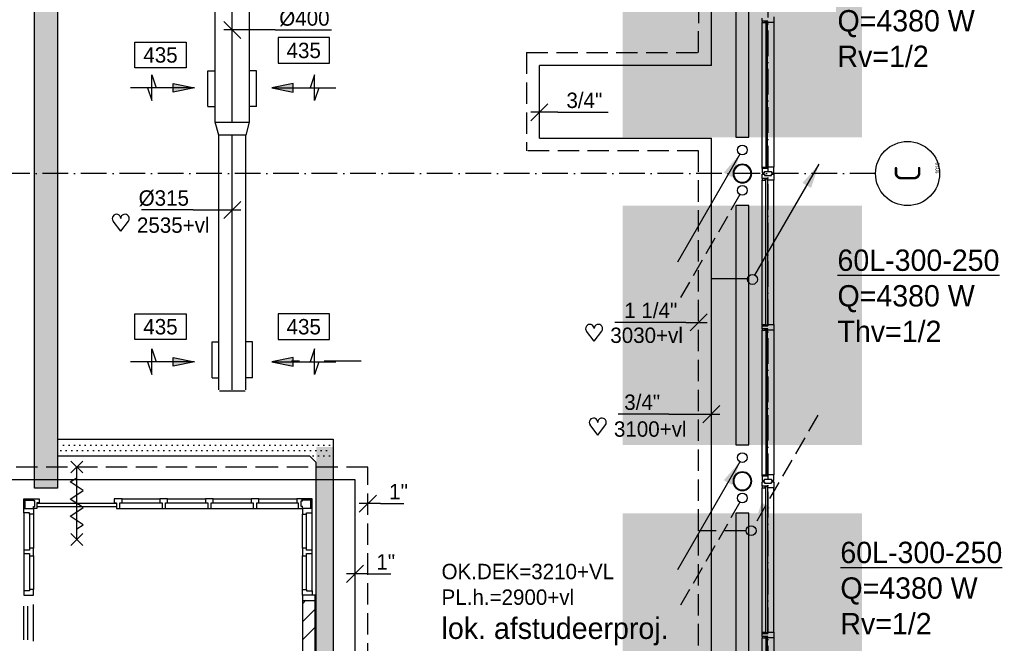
# Model space of a CAD drawing. Extents: x -41378 to 114803, y -24080 to 82188.
# Tile 86 of 137: x 57430 to 68958, y 17530 to 24827. Entities that reach past the tile are written whole.
import ezdxf
from ezdxf.enums import TextEntityAlignment as Align

# ---------------------------------------------------------------- set-up
doc = ezdxf.new("R2010")
doc.units = 0
doc.header["$LTSCALE"] = 50
for name, pattern in [('2322107', [2000, 1000, 1000]), ('2322108', [7, 5, -2]), ('CENTER2', [11.25, 7.5, -1.25, 1.25, -1.25]), ('DASHDOT', [9, 6, -1.5, 0, -1.5]), ('DOT2', [1.25, 0, -1.25]), ('LURETOUR', [6, 4, -2])]:
    doc.linetypes.add(name, pattern=pattern)
doc.layers.get('0').update_dxf_attribs({"linetype": 'CONTINUOUS'})
doc.layers.get('DEFPOINTS').update_dxf_attribs({"linetype": 'CONTINUOUS'})
for name, color, linetype in [('AL$7----_STRAMIEN', 1, 'DASHDOT'), ('AL22----_BINNENWAND', 7, 'CONTINUOUS'), ('AL28----_KONSTRUKTIE', 3, 'CONTINUOUS'), ('AL31----_BUITENKOZ', 7, 'CONTINUOUS'), ('AL32----_BINNENKOZ', 7, 'CONTINUOUS'), ('AL65----_BEVEILIGING', 7, 'CONTINUOUS'), ('ALN-----_BLOCKNAAM', 2, 'CONTINUOUS'), ('ALXA1---_RASTER50', 12, 'CONTINUOUS'), ('ALXAB---_PREFABBETON', 1, 'CONTINUOUS'), ('ALXOU---_GLAS', 7, 'CONTINUOUS'), ('BOUW', 8, 'CONTINUOUS'), ('KABELGGOOT1', 8, 'CONTINUOUS'), ('WI561---', 1, 'CONTINUOUS'), ('WL561---', 4, 'CONTINUOUS'), ('WL561---_AANVOER', 4, 'CONTINUOUS'), ('WL561---_RETOUR', 4, 'CONTINUOUS'), ('WL570---', 3, 'CONTINUOUS'), ('WL570---_HARTLIJN', 7, 'CONTINUOUS'), ('WL570---_RETOUR', 3, 'CONTINUOUS'), ('WL570---_TOEVOER', 3, 'CONTINUOUS'), ('WM561---', 1, 'CONTINUOUS'), ('WM570---', 1, 'CONTINUOUS')]:
    doc.layers.add(name, color=color, linetype=linetype)
doc.layers.get('0').freeze()
doc.styles.add('BURO-018', font='BUROFONT.shx', dxfattribs={"height": 90})
doc.styles.add('BURO-025', font='BUROFONT.shx', dxfattribs={"height": 250})
doc.styles.get("Standard").update_dxf_attribs({"font": 'ISOCP'})
doc.dimstyles.new('CEES', dxfattribs={"dimscale": 100, "dimtxt": 3, "dimasz": 3, "dimexe": 1, "dimexo": 1, "dimgap": 1.5, "dimtad": 0, "dimdec": 0, "dimzin": 0, "dimtxsty": 'BURO-018', "dimcen": -3, "dimdle": 1.25, "dimclrd": 1, "dimclre": 1, "dimclrt": 1, "dimazin": 3, "dimtfac": 0.75, "dimtdec": 0, "dimtofl": 0, "dimtmove": 0, "dimatfit": 3, "dimtvp": 1.5, "dimtolj": 1, "dimtzin": 0})
pattern_1 = [(0, (0, 200000), (31.75, 63.5), [0, -63.5])]

# ---------------------------------------------------------------- blocks, each defined once
blk = doc.blocks.new('1010')
at = {"layer": 'AL$7----_STRAMIEN', "color": 7, "linetype": 'CONTINUOUS'}
blk.add_circle((0, 750), 750, dxfattribs=at)
at = {"layer": 'ALN-----_BLOCKNAAM', "linetype": 'CONTINUOUS'}
blk.add_text('1010', height=100, dxfattribs=at).set_placement((0, 0))
blk = doc.blocks.new('2322401')
at = {"color": 0, "linetype": 'CONTINUOUS'}
for p, q in [((-0.5, 0.5, 1), (-0.5, 0.5)), ((-0.5, 0.5, 1), (-0.5, -0.5, 1)), ((0.5, 0.5, 1), (-0.5, 0.5, 1)), ((0.5, 0.5), (-0.5, 0.5)), ((-0.5, 0.5), (-0.5, -0.5)), ((0.5, 0.5, 1), (0.5, 0.5)), ((0.5, -0.5, 1), (0.5, 0.5, 1)), ((0.5, -0.5), (0.5, 0.5)), ((-0.5, -0.5, 1), (-0.5, -0.5)), ((-0.5, -0.5, 1), (0.5, -0.5, 1)), ((-0.5, -0.5), (0.5, -0.5)), ((0.5, -0.5, 1), (0.5, -0.5))]:
    blk.add_line(p, q, dxfattribs=at)
blk = doc.blocks.new('CVHATCH4')
at = {"color": 0, "linetype": 'DOT2'}
blk.add_lwpolyline([(-0.5, 0, 1, 1, 0), (0.5, 0, 1, 1, 0)], format="xyseb", dxfattribs=at)
blk = doc.blocks.new('LU-ORND')
at = {"color": 0, "linetype": 'CONTINUOUS'}
for p, q in [((-3, 1.5), (-3, -1.5)), ((3, 1.5), (-3, 1.5)), ((3, -1.5), (3, 1.5)), ((-3, -1.5), (3, -1.5))]:
    blk.add_line(p, q, dxfattribs=at)
blk = doc.blocks.new('*D159')
at = {"color": 1, "linetype": 'BYBLOCK'}
for p, q in [((60417, 27193), (60744, 27193)), ((60644, 26893), (60644, 24313)), ((60406, 24013), (60744, 24013))]:
    blk.add_line(p, q, dxfattribs=at)
for points in [[(60594, 26893), (60694, 26893), (60644, 27193)], [(60594, 24313), (60694, 24313), (60644, 24013)]]:
    blk.add_solid(points, dxfattribs=at)
at = {"layer": 'DEFPOINTS', "color": 0, "linetype": 'BYBLOCK'}
for p in [(60317, 27193), (60306, 24013), (60644, 24013)]:
    blk.add_point(p, dxfattribs=at)
at = {"color": 1, "linetype": 'BYBLOCK', "insert": (60365, 25603), "char_height": 180, "attachment_point": 5, "rotation": 90, "style": 'BURO-018'}
blk.add_mtext('\\A1;3180', dxfattribs=at)
blk = doc.blocks.new('*D160')
at = {"color": 1, "linetype": 'BYBLOCK'}
for p, q in [((60744, 24013), (60744, 24013)), ((60644, 23713), (60644, 21133)), ((60744, 20833), (60744, 20833))]:
    blk.add_line(p, q, dxfattribs=at)
for points in [[(60594, 23713), (60694, 23713), (60644, 24013)], [(60594, 21133), (60694, 21133), (60644, 20833)]]:
    blk.add_solid(points, dxfattribs=at)
at = {"layer": 'DEFPOINTS', "color": 0, "linetype": 'BYBLOCK'}
for p in [(60644, 24013), (60644, 20833), (60644, 20833)]:
    blk.add_point(p, dxfattribs=at)
at = {"color": 1, "linetype": 'BYBLOCK', "insert": (60365, 22423), "char_height": 180, "attachment_point": 5, "rotation": 90, "style": 'BURO-018'}
blk.add_mtext('\\A1;3180', dxfattribs=at)
blk = doc.blocks.new('LU-PIJL6')
at = {"color": 0, "linetype": 'CONTINUOUS'}
for p, q in [((-5, -1.5), (-5, 1.5)), ((-5, 1.5), (-4.5, 0)), ((0, 0), (-7.5, 0)), ((-5.5, 0), (-5, -1.5)), ((-2.5, -0.5), (-2.5, 0.5)), ((-2.5, 0.5), (0, 0)), ((0, 0), (-2.5, -0.5))]:
    blk.add_line(p, q, dxfattribs=at)
blk.add_solid([(-2.5, 0.5), (-2.5, -0.5), (0, 0)], dxfattribs=at)
blk = doc.blocks.new('LDV1107')
at = {"color": 0, "linetype": 'CONTINUOUS'}
blk.add_line((0.25, 0.433), (6.75, 11.691), dxfattribs=at)
blk.add_lwpolyline([(6.75, 11.691, 0, 1, 0), (5.5, 9.526, 1, 1, 0)], format="xyseb", dxfattribs=at)
blk.add_circle((0, 0), 0.5, dxfattribs=at)
blk = doc.blocks.new('LDV3108')
at = {"color": 0, "linetype": 'CONTINUOUS'}
for p, q in [((6.75, 11.691), (5.813, 10.068)), ((5.438, 9.418), (4.5, 7.794)), ((4.125, 7.145), (3.188, 5.521)), ((2.813, 4.871), (1.875, 3.248)), ((1.5, 2.598), (0.563, 0.974))]:
    blk.add_line(p, q, dxfattribs=at)
blk.add_lwpolyline([(0.25, 0.433, 0, 1, 0), (1.5, 2.598, 1, 1, 0)], format="xyseb", dxfattribs=at)
blk.add_circle((0, 0), 0.5, dxfattribs=at)
blk = doc.blocks.new('LDV4107')
at = {"color": 0, "linetype": 'CONTINUOUS'}
blk.add_line((-0.25, -0.43), (-6.75, -11.69), dxfattribs=at)
blk.add_lwpolyline([(-0.25, -0.43, 0, 1, 0), (-1.5, -2.6, 1, 1, 0)], format="xyseb", dxfattribs=at)
blk.add_circle((0, 0), 0.5, dxfattribs=at)
blk = doc.blocks.new('LDV2108')
at = {"color": 0, "linetype": 'CONTINUOUS'}
for p, q in [((-0.25, -0.43), (-1.19, -2.06)), ((-1.56, -2.71), (-2.5, -4.33)), ((-2.87, -4.98), (-3.81, -6.6)), ((-4.19, -7.25), (-5.12, -8.88)), ((-5.5, -9.53), (-6.44, -11.15))]:
    blk.add_line(p, q, dxfattribs=at)
blk.add_lwpolyline([(-6.75, -11.69, 0, 1, 0), (-5.5, -9.53, 1, 1, 0)], format="xyseb", dxfattribs=at)
blk.add_circle((0, 0), 0.5, dxfattribs=at)
blk = doc.blocks.new('*U305', base_point=(61506, 19166))
at = {"color": 0, "linetype": 'CONTINUOUS'}
for p, q in [((61606, 19266), (61406, 19066)), ((61656, 19166), (61406, 19166)), ((61656, 19166), (61926, 19166))]:
    blk.add_line(p, q, dxfattribs=at)
at = {"color": 0, "linetype": 'CONTINUOUS', "style": 'BURO-018'}
blk.add_text('1"', height=180, dxfattribs=at).set_placement((61756, 19216))
blk = doc.blocks.new('*U310', base_point=(61356, 18343))
at = {"color": 0, "linetype": 'CONTINUOUS'}
for p, q in [((61456, 18443), (61256, 18243)), ((61506, 18343), (61256, 18343)), ((61506, 18343), (61776, 18343))]:
    blk.add_line(p, q, dxfattribs=at)
at = {"color": 0, "linetype": 'CONTINUOUS', "style": 'BURO-018'}
blk.add_text('1"', height=180, dxfattribs=at).set_placement((61606, 18393))
blk = doc.blocks.new('*U313', base_point=(65379, 21285))
at = {"color": 0, "linetype": 'CONTINUOUS'}
for p, q in [((65479, 21385), (65279, 21185)), ((65229, 21285), (64399, 21285)), ((65229, 21285), (65479, 21285))]:
    blk.add_line(p, q, dxfattribs=at)
at = {"color": 0, "linetype": 'CONTINUOUS', "style": 'BURO-018'}
blk.add_text('1 1/4"', height=180, dxfattribs=at).set_placement((65129, 21335), align=Align.RIGHT)
blk = doc.blocks.new('*U350', base_point=(63515, 23744))
at = {"color": 0, "linetype": 'CONTINUOUS'}
for p, q in [((63615, 23844), (63415, 23644)), ((63731, 23744), (63415, 23744)), ((63731, 23744), (64321, 23744))]:
    blk.add_line(p, q, dxfattribs=at)
at = {"color": 0, "linetype": 'CONTINUOUS', "style": 'BURO-018'}
blk.add_text('3/4"', height=180, dxfattribs=at).set_placement((63831, 23794))
blk = doc.blocks.new('*U353', base_point=(65528, 20211))
at = {"color": 0, "linetype": 'CONTINUOUS'}
for p, q in [((65428, 20111), (65628, 20311)), ((65028, 20211), (64438, 20211)), ((65028, 20211), (65628, 20211))]:
    blk.add_line(p, q, dxfattribs=at)
at = {"color": 0, "linetype": 'CONTINUOUS', "style": 'BURO-018'}
blk.add_text('3/4"', height=180, dxfattribs=at).set_placement((64928, 20261), align=Align.RIGHT)
blk = doc.blocks.new('LU-1D-K-190')
at = {"color": 0, "linetype": 'CONTINUOUS'}
for p, q in [((-0.5, 200), (0.5, 200)), ((-0.5, -200), (0.5, -200))]:
    blk.add_line(p, q, dxfattribs=at)
at = {"layer": 'WL570---_HARTLIJN', "linetype": 'CENTER2'}
blk.add_line((-0.5, 0), (0.5, 0), dxfattribs=at)
blk = doc.blocks.new('LU-1D-K-13B')
at = {"color": 0, "linetype": 'CONTINUOUS'}
for p, q in [((-0.5, 157.5), (0.5, 157.5)), ((-0.5, -157.5), (0.5, -157.5))]:
    blk.add_line(p, q, dxfattribs=at)
at = {"layer": 'WL570---_HARTLIJN', "linetype": 'CENTER2'}
blk.add_line((-0.5, 0), (0.5, 0), dxfattribs=at)
blk = doc.blocks.new('*U390', base_point=(59104, 24707))
at = {"color": 0, "linetype": 'CONTINUOUS'}
for p, q in [((59004, 24608), (58805, 24807)), ((59404, 24707), (58804, 24707)), ((59404, 24707), (60064, 24707))]:
    blk.add_line(p, q, dxfattribs=at)
at = {"layer": 'WM570---', "linetype": 'CONTINUOUS', "style": 'BURO-018'}
blk.add_text('%%c400', height=180, dxfattribs=at).set_placement((59454, 24757))
blk = doc.blocks.new('CVRINFO2')
at = {"color": 0, "linetype": 'CONTINUOUS', "style": 'BURO-025'}
for tag, p in [('CV_TEXT125', (0, 0)), ('CV_TEXT225', (0, -4.17)), ('CV_TEXT325', (0, -8.33)), ('CV_TEXT425', (0, -12.5))]:
    blk.add_attdef(tag, p, '', height=2.5, dxfattribs=at)
blk = doc.blocks.new('HART')
at = {"color": 1}
for q in [(-39.7, 52.4), (39.7, 52.4)]:
    blk.add_line((0, 0), q, dxfattribs=at)
for centre, start, end in [((-22.1, 65.7), 0, 217.1867), ((22.1, 65.7), 322.8133, 180)]:
    blk.add_arc(centre, 22.1, start, end, dxfattribs=at)
blk = doc.blocks.new('*U391', base_point=(58945, 22601))
at = {"color": 0, "linetype": 'CONTINUOUS'}
for p, q in [((58645, 22601), (58039, 22601)), ((58645, 22601), (59203, 22601)), ((59003, 22501), (59202, 22701))]:
    blk.add_line(p, q, dxfattribs=at)
at = {"layer": 'WM570---', "linetype": 'CONTINUOUS', "style": 'BURO-018'}
blk.add_text('%%c315', height=180, dxfattribs=at).set_placement((58595, 22651), align=Align.RIGHT)

msp = doc.modelspace()

# ---------------------------------------------------------------- hatches: boundary and pattern name
at = {"layer": 'KABELGGOOT1'}
h = msp.add_hatch(dxfattribs=at)
h.set_pattern_fill('DOTS', color=256, scale=40, style=0)
h.set_pattern_definition(pattern_1)
h.paths.add_polyline_path([(57870.6, 38631), (57608.7, 38635.2), (57608.7, 19348.3), (57870.6, 19348.3)])
h = msp.add_hatch(dxfattribs=at)
h.set_pattern_fill('DOTS', color=256, scale=40, style=0)
h.set_pattern_definition(pattern_1)
h.paths.add_polyline_path([(61083.2, 19907.8), (57885.2, 19907.8), (57885.2, 19720.6), (60826.1, 19720.6), (60826.9, 19719.8), (61083.2, 19719.8)])
h = msp.add_hatch(dxfattribs=at)
h.set_pattern_fill('DOTS', color=256, scale=40, style=0)
h.set_pattern_definition(pattern_1)
h.paths.add_polyline_path([(61098.2, 19828.1), (60902.5, 19828.1), (60902.5, 12412.3), (61098.2, 12412.3)])

# ---------------------------------------------------------------- linework, layer by layer
at = {"layer": 'AL$7----_STRAMIEN', "color": 1}
for p, q in [((66191, 80064.7), (66191, 10167.3)), ((67449.7, 23027.3), (46091, 23027.3))]:
    msp.add_line(p, q, dxfattribs=at)
at = {"layer": 'AL22----_BINNENWAND', "color": 3, "linetype": 'CONTINUOUS'}
for p, q in [((59634.5, 24230.2), (59713.2, 24230.2)), ((60203.7, 24230.2), (60125.1, 24230.2)), ((59634.5, 23810.2), (59713.2, 23810.2)), ((60203.7, 23810.2), (60125.1, 23810.2)), ((59683, 21057.5), (59761.6, 21057.5)), ((60155.2, 21057.5), (60076.6, 21057.5)), ((59683, 20637.5), (59761.6, 20637.5)), ((60155.2, 20637.5), (60076.6, 20637.5)), ((59769.1, 20482.8), (60069.1, 20482.8))]:
    msp.add_line(p, q, dxfattribs=at)
at = {"layer": 'AL28----_KONSTRUKTIE', "color": 8}
for p, q in [((60890.8, 18093.3), (60740.8, 18093.3)), ((60740.8, 18093.3), (60740.8, 13331.3)), ((60890.8, 13331.3), (60890.8, 18093.3))]:
    msp.add_line(p, q, dxfattribs=at)
for centre, radius, start, end in [((65891, 23027.3), 109.5, 0, 180), ((65891, 23027.3), 101.5, 0, 180), ((65891, 23027.3), 109.5, 180, 0), ((65891, 23027.3), 101.5, 180, 0), ((65891, 19427.3), 109.5, 0, 180), ((65891, 19427.3), 101.5, 0, 180), ((65891, 19427.3), 109.5, 180, 0), ((65891, 19427.3), 101.5, 180, 0)]:
    msp.add_arc(centre, radius, start, end, dxfattribs=at)
at = {"layer": 'AL31----_BUITENKOZ', "color": 8}
for p, q in [((66121.8, 24810.8), (66121.8, 24843.8)), ((66159.8, 24810.8), (66121.8, 24810.8)), ((66121.8, 24810.8), (66121.8, 24793.8)), ((66188.8, 24810.8), (66121.8, 24810.8)), ((66121.8, 24793.8), (66159.8, 24793.8)), ((66121.8, 23103.3), (66121.8, 24793.8)), ((66188.8, 24810.8), (66159.8, 24810.8)), ((66159.8, 24810.8), (66159.8, 24793.8)), ((66159.8, 24793.8), (66159.8, 24810.8)), ((66159.8, 24793.8), (66163.8, 24793.8)), ((66163.8, 24793.8), (66163.8, 24806.8)), ((66163.8, 24806.8), (66184.8, 24806.8)), ((66184.8, 24806.8), (66184.8, 24793.8)), ((66184.8, 24793.8), (66188.8, 24793.8)), ((66188.8, 24793.8), (66188.8, 24810.8)), ((66188.8, 24793.8), (66188.8, 24810.8)), ((66260.8, 24793.8), (66188.8, 24793.8)), ((66260.8, 24860.8), (66260.8, 24793.8)), ((66260.8, 24793.8), (66260.8, 23103.3)), ((66121.8, 23086.3), (66121.8, 23103.3)), ((66121.8, 23103.3), (66159.8, 23103.3)), ((66159.8, 23086.3), (66121.8, 23086.3)), ((66188.8, 23086.3), (66121.8, 23086.3)), ((66121.8, 23086.3), (66121.8, 23036.3)), ((66159.8, 23103.3), (66159.8, 23086.3)), ((66159.8, 23103.3), (66163.8, 23103.3)), ((66159.8, 23086.3), (66159.8, 23103.3)), ((66188.8, 23086.3), (66159.8, 23086.3)), ((66163.8, 23103.3), (66163.8, 23090.3)), ((66163.8, 23090.3), (66184.8, 23090.3)), ((66184.8, 23090.3), (66184.8, 23103.3)), ((66184.8, 23103.3), (66188.8, 23103.3)), ((66188.8, 23103.3), (66188.8, 23086.3)), ((66188.8, 23103.3), (66188.8, 23086.3)), ((66260.8, 23103.3), (66188.8, 23103.3)), ((66260.8, 23036.3), (66260.8, 23103.3)), ((66121.8, 23036.3), (66151.3, 23036.3)), ((66121.8, 22968.3), (66121.8, 23018.3)), ((66121.8, 23018.3), (66151.3, 23018.3)), ((66159.8, 22968.3), (66121.8, 22968.3)), ((66121.8, 22968.3), (66121.8, 22951.3)), ((66188.8, 22968.3), (66121.8, 22968.3)), ((66121.8, 21260.8), (66121.8, 22951.3)), ((66121.8, 22951.3), (66159.8, 22951.3)), ((66151.3, 23036.3), (66151.3, 23050.3)), ((66151.3, 23050.3), (66231.3, 23050.3)), ((66151.3, 23018.3), (66151.3, 23004.3)), ((66151.3, 23004.3), (66231.3, 23004.3)), ((66159.8, 22951.3), (66159.8, 22968.3)), ((66188.8, 22968.3), (66159.8, 22968.3)), ((66159.8, 22968.3), (66159.8, 22951.3)), ((66159.8, 22951.3), (66163.8, 22951.3)), ((66163.8, 22951.3), (66163.8, 22964.3)), ((66163.8, 22964.3), (66184.8, 22964.3)), ((66184.8, 22964.3), (66184.8, 22951.3)), ((66184.8, 22951.3), (66188.8, 22951.3)), ((66188.8, 22951.3), (66188.8, 22968.3)), ((66188.8, 22951.3), (66188.8, 22968.3)), ((66260.8, 22951.3), (66188.8, 22951.3)), ((66231.3, 23050.3), (66231.3, 23036.3)), ((66231.3, 23036.3), (66260.8, 23036.3)), ((66231.3, 23004.3), (66231.3, 23018.3)), ((66231.3, 23018.3), (66260.8, 23018.3)), ((66260.8, 23018.3), (66260.8, 22951.3)), ((66260.8, 21260.8), (66260.8, 22951.3)), ((66121.8, 21243.8), (66121.8, 21260.8)), ((66121.8, 21260.8), (66159.8, 21260.8)), ((66121.8, 21210.8), (66121.8, 21243.8)), ((66121.8, 21243.8), (66188.8, 21243.8)), ((66159.8, 21243.8), (66121.8, 21243.8)), ((66159.8, 21260.8), (66163.8, 21260.8)), ((66159.8, 21243.8), (66159.8, 21260.8)), ((66159.8, 21260.8), (66159.8, 21243.8)), ((66188.8, 21243.8), (66159.8, 21243.8)), ((66163.8, 21260.8), (66163.8, 21247.8)), ((66163.8, 21247.8), (66184.8, 21247.8)), ((66184.8, 21247.8), (66184.8, 21260.8)), ((66184.8, 21260.8), (66188.8, 21260.8)), ((66188.8, 21243.8), (66188.8, 21260.8)), ((66188.8, 21260.8), (66260.8, 21260.8)), ((66188.8, 21260.8), (66188.8, 21243.8)), ((66260.8, 21260.8), (66260.8, 21193.8)), ((66188.8, 21210.8), (66121.8, 21210.8)), ((66159.8, 21210.8), (66121.8, 21210.8)), ((66121.8, 21210.8), (66121.8, 21193.8)), ((66121.8, 21193.8), (66159.8, 21193.8)), ((66121.8, 19503.3), (66121.8, 21193.8)), ((66188.8, 21210.8), (66159.8, 21210.8)), ((66159.8, 21210.8), (66159.8, 21193.8)), ((66159.8, 21193.8), (66159.8, 21210.8)), ((66159.8, 21193.8), (66163.8, 21193.8)), ((66163.8, 21193.8), (66163.8, 21206.8)), ((66163.8, 21206.8), (66184.8, 21206.8)), ((66184.8, 21206.8), (66184.8, 21193.8)), ((66184.8, 21193.8), (66188.8, 21193.8)), ((66188.8, 21193.8), (66188.8, 21210.8)), ((66188.8, 21193.8), (66188.8, 21210.8)), ((66260.8, 21193.8), (66188.8, 21193.8)), ((66260.8, 21193.8), (66260.8, 19503.3)), ((66121.8, 19486.3), (66121.8, 19503.3)), ((66121.8, 19503.3), (66159.8, 19503.3)), ((66159.8, 19486.3), (66121.8, 19486.3)), ((66188.8, 19486.3), (66121.8, 19486.3)), ((66121.8, 19486.3), (66121.8, 19436.3)), ((66159.8, 19503.3), (66159.8, 19486.3)), ((66159.8, 19503.3), (66163.8, 19503.3)), ((66159.8, 19486.3), (66159.8, 19503.3)), ((66188.8, 19486.3), (66159.8, 19486.3)), ((66163.8, 19503.3), (66163.8, 19490.3)), ((66163.8, 19490.3), (66184.8, 19490.3)), ((66184.8, 19490.3), (66184.8, 19503.3)), ((66184.8, 19503.3), (66188.8, 19503.3)), ((66188.8, 19503.3), (66188.8, 19486.3)), ((66188.8, 19503.3), (66188.8, 19486.3)), ((66260.8, 19503.3), (66188.8, 19503.3)), ((66260.8, 19436.3), (66260.8, 19503.3)), ((66121.8, 19436.3), (66151.3, 19436.3)), ((66121.8, 19368.3), (66121.8, 19418.3)), ((66121.8, 19418.3), (66151.3, 19418.3)), ((66159.8, 19368.3), (66121.8, 19368.3)), ((66121.8, 19368.3), (66121.8, 19351.3)), ((66188.8, 19368.3), (66121.8, 19368.3)), ((66151.3, 19436.3), (66151.3, 19450.3)), ((66151.3, 19450.3), (66231.3, 19450.3)), ((66151.3, 19418.3), (66151.3, 19404.3)), ((66151.3, 19404.3), (66231.3, 19404.3)), ((66159.8, 19351.3), (66159.8, 19368.3)), ((66188.8, 19368.3), (66159.8, 19368.3)), ((66159.8, 19368.3), (66159.8, 19351.3)), ((66188.8, 19351.3), (66188.8, 19368.3)), ((66188.8, 19351.3), (66188.8, 19368.3)), ((66231.3, 19450.3), (66231.3, 19436.3)), ((66231.3, 19436.3), (66260.8, 19436.3)), ((66231.3, 19404.3), (66231.3, 19418.3)), ((66231.3, 19418.3), (66260.8, 19418.3)), ((66260.8, 19418.3), (66260.8, 19351.3)), ((66121.8, 17660.8), (66121.8, 19351.3)), ((66121.8, 19351.3), (66159.8, 19351.3)), ((66159.8, 19351.3), (66163.8, 19351.3)), ((66163.8, 19351.3), (66163.8, 19364.3)), ((66163.8, 19364.3), (66184.8, 19364.3)), ((66184.8, 19364.3), (66184.8, 19351.3)), ((66184.8, 19351.3), (66188.8, 19351.3)), ((66260.8, 19351.3), (66188.8, 19351.3)), ((66260.8, 17660.8), (66260.8, 19351.3)), ((66121.8, 17643.8), (66121.8, 17660.8)), ((66121.8, 17660.8), (66159.8, 17660.8)), ((66121.8, 17610.8), (66121.8, 17643.8)), ((66121.8, 17643.8), (66188.8, 17643.8)), ((66159.8, 17643.8), (66121.8, 17643.8)), ((66159.8, 17660.8), (66163.8, 17660.8)), ((66159.8, 17643.8), (66159.8, 17660.8)), ((66159.8, 17660.8), (66159.8, 17643.8)), ((66188.8, 17643.8), (66159.8, 17643.8)), ((66163.8, 17660.8), (66163.8, 17647.8)), ((66163.8, 17647.8), (66184.8, 17647.8)), ((66184.8, 17647.8), (66184.8, 17660.8)), ((66184.8, 17660.8), (66188.8, 17660.8)), ((66188.8, 17643.8), (66188.8, 17660.8)), ((66188.8, 17660.8), (66260.8, 17660.8)), ((66188.8, 17660.8), (66188.8, 17643.8)), ((66260.8, 17660.8), (66260.8, 17593.8)), ((66159.8, 17610.8), (66121.8, 17610.8)), ((66121.8, 17610.8), (66121.8, 17593.8)), ((66188.8, 17610.8), (66121.8, 17610.8)), ((66121.8, 15903.3), (66121.8, 17593.8)), ((66121.8, 17593.8), (66159.8, 17593.8)), ((66188.8, 17610.8), (66159.8, 17610.8)), ((66159.8, 17610.8), (66159.8, 17593.8)), ((66159.8, 17593.8), (66159.8, 17610.8)), ((66159.8, 17593.8), (66163.8, 17593.8)), ((66163.8, 17593.8), (66163.8, 17606.8)), ((66163.8, 17606.8), (66184.8, 17606.8)), ((66184.8, 17606.8), (66184.8, 17593.8)), ((66184.8, 17593.8), (66188.8, 17593.8)), ((66188.8, 17593.8), (66188.8, 17610.8)), ((66188.8, 17593.8), (66188.8, 17610.8)), ((66260.8, 17593.8), (66188.8, 17593.8)), ((66260.8, 17593.8), (66260.8, 15903.3))]:
    msp.add_line(p, q, dxfattribs=at)
at = {"layer": 'AL32----_BINNENKOZ', "color": 8}
for p, q in [((57476.8, 19112.3), (57476.8, 19221.3)), ((57476.8, 19221.3), (57600.6, 19221.3)), ((57494.8, 19203.3), (57476.8, 19221.3)), ((57494.8, 19112.3), (57494.8, 19203.3)), ((57494.8, 19203.3), (57600.6, 19203.3)), ((57590.8, 19198.3), (57590.8, 19221.3)), ((57590.8, 19221.3), (57657.8, 19221.3)), ((57607.8, 19198.3), (57590.8, 19198.3)), ((57607.8, 19131.3), (57607.8, 19198.3)), ((57657.8, 19174.3), (57630.8, 19174.3)), ((57630.8, 19174.3), (57630.8, 19107.3)), ((57632.8, 19127.3), (57632.8, 19168.3)), ((57632.8, 19168.3), (58562.8, 19168.3)), ((57657.8, 19221.3), (57657.8, 19174.3)), ((58627.8, 19221.3), (58537.8, 19221.3)), ((58537.8, 19221.3), (58537.8, 19174.3)), ((58537.8, 19174.3), (58564.8, 19174.3)), ((58562.8, 19168.3), (58562.8, 19127.3)), ((58564.8, 19174.3), (58564.8, 19107.3)), ((58600.8, 19107.3), (58600.8, 19174.3)), ((58600.8, 19174.3), (58627.8, 19174.3)), ((58627.8, 19221.3), (59071.8, 19221.3)), ((58627.8, 19174.3), (58627.8, 19221.3)), ((58627.8, 19174.3), (59071.8, 19174.3)), ((59161.8, 19221.3), (59071.8, 19221.3)), ((59071.8, 19221.3), (59071.8, 19174.3)), ((59071.8, 19174.3), (59096.8, 19174.3)), ((59096.8, 19174.3), (59096.8, 19107.3)), ((59136.8, 19107.3), (59136.8, 19174.3)), ((59136.8, 19174.3), (59161.8, 19174.3)), ((59161.8, 19174.3), (59161.8, 19221.3)), ((59161.8, 19221.3), (59605.8, 19221.3)), ((59161.8, 19174.3), (59605.8, 19174.3)), ((59695.8, 19221.3), (59605.8, 19221.3)), ((59605.8, 19221.3), (59605.8, 19174.3)), ((59605.8, 19174.3), (59630.8, 19174.3)), ((59630.8, 19174.3), (59630.8, 19107.3)), ((59670.8, 19107.3), (59670.8, 19174.3)), ((59670.8, 19174.3), (59695.8, 19174.3)), ((59695.8, 19174.3), (59695.8, 19221.3)), ((59695.8, 19221.3), (60139.8, 19221.3)), ((59695.8, 19174.3), (60139.8, 19174.3)), ((60229.8, 19221.3), (60139.8, 19221.3)), ((60139.8, 19221.3), (60139.8, 19174.3)), ((60139.8, 19174.3), (60164.8, 19174.3)), ((60164.8, 19174.3), (60164.8, 19107.3)), ((60204.8, 19107.3), (60204.8, 19174.3)), ((60204.8, 19174.3), (60229.8, 19174.3)), ((60229.8, 19174.3), (60229.8, 19221.3)), ((60229.8, 19221.3), (60673.8, 19221.3)), ((60229.8, 19174.3), (60673.8, 19174.3)), ((60740.8, 19221.3), (60673.8, 19221.3)), ((60673.8, 19221.3), (60673.8, 19174.3)), ((60673.8, 19174.3), (60690.8, 19174.3)), ((60690.8, 19174.3), (60690.8, 19107.3)), ((60723.8, 19131.3), (60723.8, 19198.3)), ((60723.8, 19198.3), (60740.8, 19198.3)), ((60854.8, 19221.3), (60731, 19221.3)), ((60836.8, 19203.3), (60731, 19203.3)), ((60740.8, 19198.3), (60740.8, 19221.3)), ((60836.8, 19203.3), (60854.8, 19221.3)), ((60836.8, 19112.3), (60836.8, 19203.3)), ((60854.8, 19112.3), (60854.8, 19221.3)), ((57590.8, 19107.3), (57590.8, 19131.3)), ((57590.8, 19131.3), (57607.8, 19131.3)), ((57630.8, 19107.3), (57590.8, 19107.3)), ((58562.8, 19127.3), (57632.8, 19127.3)), ((58564.8, 19107.3), (58600.8, 19107.3)), ((58600.8, 19107.3), (59096.8, 19107.3)), ((59096.8, 19107.3), (59136.8, 19107.3)), ((59134.8, 19107.3), (59630.8, 19107.3)), ((59630.8, 19107.3), (59670.8, 19107.3)), ((59668.8, 19107.3), (60164.8, 19107.3)), ((60164.8, 19107.3), (60204.8, 19107.3)), ((60204.8, 19107.3), (60706.8, 19107.3)), ((60690.8, 19107.3), (60740.8, 19107.3)), ((60740.8, 19131.3), (60723.8, 19131.3)), ((60740.8, 19107.3), (60740.8, 19131.3)), ((57590.8, 17554.3), (57590.8, 17983.3)), ((57476.8, 17571.3), (57476.8, 17966.3)), ((57523.8, 17571.3), (57523.8, 17966.3))]:
    msp.add_line(p, q, dxfattribs=at)
at = {"layer": 'AL32----_BINNENKOZ', "color": 8, "linetype": 'CONTINUOUS'}
for p, q in [((57476.8, 19057.3), (57476.8, 19107.3)), ((57476.8, 19107.3), (57590.8, 19107.3)), ((57543.8, 19057.3), (57476.8, 19057.3)), ((57476.8, 19057.3), (57476.8, 18620.3)), ((57543.8, 19040.3), (57543.8, 19057.3)), ((57543.8, 19040.3), (57543.8, 18645.3)), ((57590.8, 19040.3), (57543.8, 19040.3)), ((57590.8, 19107.3), (57590.8, 19040.3)), ((57590.8, 19040.3), (57590.8, 18645.3)), ((60740.8, 19107.3), (60740.8, 19040.3)), ((60854.8, 19107.3), (60740.8, 19107.3)), ((60740.8, 19040.3), (60787.8, 19040.3)), ((60740.8, 18645.3), (60740.8, 19040.3)), ((60787.8, 19040.3), (60787.8, 19057.3)), ((60787.8, 19057.3), (60854.8, 19057.3)), ((60787.8, 18645.3), (60787.8, 19040.3)), ((60854.8, 19057.3), (60854.8, 19107.3)), ((60854.8, 18620.3), (60854.8, 19057.3)), ((57543.8, 18620.3), (57476.8, 18620.3)), ((57476.8, 18620.3), (57476.8, 18580.3)), ((57476.8, 18580.3), (57543.8, 18580.3)), ((57476.8, 18580.3), (57476.8, 18143.3)), ((57543.8, 18645.3), (57543.8, 18620.3)), ((57590.8, 18645.3), (57543.8, 18645.3)), ((57543.8, 18580.3), (57543.8, 18555.3)), ((57590.8, 18555.3), (57590.8, 18645.3)), ((60787.8, 18645.3), (60740.8, 18645.3)), ((60740.8, 18645.3), (60740.8, 18555.3)), ((60787.8, 18620.3), (60787.8, 18645.3)), ((60854.8, 18620.3), (60787.8, 18620.3)), ((60787.8, 18555.3), (60787.8, 18580.3)), ((60787.8, 18580.3), (60854.8, 18580.3)), ((60854.8, 18580.3), (60854.8, 18620.3)), ((60854.8, 18143.3), (60854.8, 18580.3)), ((57543.8, 18555.3), (57590.8, 18555.3)), ((57543.8, 18555.3), (57543.8, 18160.3)), ((57590.8, 18555.3), (57590.8, 18160.3)), ((60740.8, 18555.3), (60787.8, 18555.3)), ((60740.8, 18160.3), (60740.8, 18555.3)), ((60787.8, 18160.3), (60787.8, 18555.3)), ((57543.8, 18143.3), (57476.8, 18143.3)), ((57476.8, 18143.3), (57476.8, 18093.3)), ((57590.8, 18160.3), (57543.8, 18160.3)), ((57543.8, 18160.3), (57543.8, 18143.3)), ((57590.8, 18093.3), (57590.8, 18160.3)), ((60740.8, 18093.3), (60740.8, 18160.3)), ((60740.8, 18160.3), (60787.8, 18160.3)), ((60787.8, 18160.3), (60787.8, 18143.3)), ((60787.8, 18143.3), (60854.8, 18143.3)), ((60854.8, 18143.3), (60854.8, 18093.3)), ((57476.8, 18093.3), (57590.8, 18093.3)), ((60854.8, 18093.3), (60740.8, 18093.3))]:
    msp.add_line(p, q, dxfattribs=at)
at = {"layer": 'AL65----_BEVEILIGING', "color": 8, "linetype": 'CONTINUOUS'}
for points in [[(58167.8, 19523.3), (58027.8, 19663.3)], [(58027.8, 19523.3), (58167.8, 19663.3)], [(58097.8, 18743.3), (58097.8, 19593.3)], [(58097.8, 19268.3), (58172.8, 19318.3), (58022.8, 19418.3), (58097.8, 19468.3)], [(58097.8, 19068.3), (58172.8, 19118.3), (58022.8, 19218.3), (58097.8, 19268.3)], [(58097.8, 18868.3), (58172.8, 18918.3), (58022.8, 19018.3), (58097.8, 19068.3)], [(58167.8, 18673.3), (58027.8, 18813.3)], [(58027.8, 18673.3), (58167.8, 18813.3)]]:
    msp.add_lwpolyline(points, dxfattribs=at)
at = {"layer": 'ALXA1---_RASTER50', "color": 8}
msp.add_line((60740.8, 18032.5), (60890.8, 18032.5), dxfattribs=at)
at = {"layer": 'ALXAB---_PREFABBETON', "color": 8}
for p, q in [((60740.8, 17993.7), (60780.5, 18033.3)), ((60740.8, 17781.6), (60890.8, 17931.6)), ((60740.8, 17569.4), (60890.8, 17719.4))]:
    msp.add_line(p, q, dxfattribs=at)
at = {"layer": 'ALXOU---_GLAS', "color": 8}
for p, q in [((66184.8, 24806.8), (66163.8, 24806.8)), ((66163.8, 24806.8), (66163.8, 23090.3)), ((66184.8, 23090.3), (66184.8, 24806.8)), ((66163.8, 23090.3), (66184.8, 23090.3)), ((66163.8, 21247.8), (66163.8, 22964.3)), ((66163.8, 22964.3), (66184.8, 22964.3)), ((66184.8, 22964.3), (66184.8, 21247.8)), ((66184.8, 21247.8), (66163.8, 21247.8)), ((66184.8, 21206.8), (66163.8, 21206.8)), ((66163.8, 21206.8), (66163.8, 19490.3)), ((66184.8, 19490.3), (66184.8, 21206.8)), ((66163.8, 19490.3), (66184.8, 19490.3)), ((66163.8, 17647.8), (66163.8, 19364.3)), ((66163.8, 19364.3), (66184.8, 19364.3)), ((66184.8, 19364.3), (66184.8, 17647.8)), ((66184.8, 17647.8), (66163.8, 17647.8)), ((66184.8, 17606.8), (66163.8, 17606.8)), ((66163.8, 17606.8), (66163.8, 15890.3)), ((66184.8, 15890.3), (66184.8, 17606.8))]:
    msp.add_line(p, q, dxfattribs=at)
at = {"layer": 'KABELGGOOT1'}
for p, q in [((57603.4, 19344.9, 3040), (57601.9, 38628.8, 2750)), ((57870.6, 38638.3, 2750), (57873.4, 19344.9, 3040)), ((57868.3, 19920.6, 3650), (61101.1, 19920.6, 3650)), ((61101.1, 19920.6, 3650), (61101.1, 12409.5, 3650)), ((60826.1, 19720.6, 3650), (57868.3, 19720.6, 3650)), ((60901.1, 19645.6, 3650), (60826.1, 19720.6, 3650)), ((60901.1, 12409.5, 3650), (60901.1, 19645.6, 3650)), ((57873.4, 19344.9, 3040), (57603.4, 19344.9, 3040))]:
    msp.add_line(p, q, dxfattribs=at)
at = {"layer": 'WL561---_AANVOER', "linetype": '2322107'}
for p, q in [((65528.1, 24292), (65528.1, 28815.7)), ((65528.1, 24292), (63515, 24292)), ((63515, 23442.4), (63515, 24292)), ((63515, 23442.4), (65528.1, 23442.4)), ((65528.1, 21793.2), (65528.1, 23442.4)), ((65528.1, 13983.7), (65528.1, 21793.2)), ((65954.9, 21793.2), (65528.1, 21793.2)), ((60601.4, 19441.5), (56977, 19441.5)), ((61356.1, 19441.5), (60601.4, 19441.5)), ((61356.1, 13983.7), (61356.1, 19441.5))]:
    msp.add_line(p, q, dxfattribs=at)
at = {"layer": 'WL561---_RETOUR', "linetype": '2322108'}
for p, q in [((65378.5, 27837.2), (65378.5, 24736.7)), ((65378.5, 24442.4), (65378.5, 24736.7)), ((63364.7, 24442.4), (65378.5, 24442.4)), ((63364.7, 24442.4), (63364.7, 23292)), ((65378.5, 23292), (63364.7, 23292)), ((65378.5, 18847.9), (65378.5, 23292)), ((60439.2, 19591.1), (56827.4, 19591.1)), ((61505.8, 19591.1), (60439.2, 19591.1)), ((61505.8, 14133.3), (61505.8, 19591.1)), ((65378.5, 15756.1), (65378.5, 18847.9)), ((65936.1, 18847.9), (65378.5, 18847.9))]:
    msp.add_line(p, q, dxfattribs=at)
at = {"layer": 'WL570---'}
for p, q in [((59634.5, 23810.2), (59634.5, 24230.2)), ((60203.7, 23810.2), (60203.7, 24230.2)), ((59719.1, 23627.2), (60118, 23627.2)), ((59761.6, 23477), (59719.1, 23627.2)), ((60118, 23627.2), (60076.6, 23477)), ((60076.6, 23477), (59761.6, 23477)), ((59683, 20637.5), (59683, 21057.5)), ((60155.2, 20637.5), (60155.2, 21057.5))]:
    msp.add_line(p, q, dxfattribs=at)
at = {"layer": 'WM570---'}
for p, q in [((60612.5, 20836.1), (60707.6, 20836.1)), ((60994.2, 20836.1), (61429, 20836.1))]:
    msp.add_line(p, q, dxfattribs=at)

# ---------------------------------------------------------------- block references
at = {"layer": 'AL$7----_STRAMIEN'}
ref = msp.add_blockref('1010', (68199.7, 23027.3), dxfattribs=dict(at, xscale=0.5, yscale=0.5, zscale=0.5, rotation=90))
ref.add_attrib('STR-NAAM', 'C', dxfattribs={"color": 3, "linetype": 'CONTINUOUS', "height": 300, "rotation": 90}).set_placement((67824.7, 23027.3), align=Align.MIDDLE)
at = {"layer": 'WI561---'}
ref = msp.add_blockref('CVRINFO2', (67004.6, 25106.6), dxfattribs=dict(at, xscale=100, yscale=100, zscale=100))
ref.add_attrib('CV_TEXT125', '%%u60L-300-250', (67004.6, 25106.6), dxfattribs={"layer": '0', "color": 2, "linetype": 'CONTINUOUS', "height": 250, "style": 'BURO-025'})
ref.add_attrib('CV_TEXT225', 'Q=4380 W', (67004.6, 24690), dxfattribs={"layer": '0', "color": 2, "linetype": 'CONTINUOUS', "height": 250, "style": 'BURO-025'})
ref.add_attrib('CV_TEXT325', 'Rv=1/2', (67004.6, 24273.3), dxfattribs={"layer": '0', "color": 2, "linetype": 'CONTINUOUS', "height": 250, "style": 'BURO-025'})
ref = msp.add_blockref('CVRINFO2', (67004.6, 21888.1), dxfattribs=dict(at, xscale=100, yscale=100, zscale=100))
ref.add_attrib('CV_TEXT125', '%%u60L-300-250', (67004.6, 21888.1), dxfattribs={"layer": '0', "color": 2, "linetype": 'CONTINUOUS', "height": 250, "style": 'BURO-025'})
ref.add_attrib('CV_TEXT225', 'Q=4380 W', (67004.6, 21471.5), dxfattribs={"layer": '0', "color": 2, "linetype": 'CONTINUOUS', "height": 250, "style": 'BURO-025'})
ref.add_attrib('CV_TEXT325', 'Thv=1/2', (67004.6, 21054.8), dxfattribs={"layer": '0', "color": 2, "linetype": 'CONTINUOUS', "height": 250, "style": 'BURO-025'})
ref = msp.add_blockref('CVRINFO2', (67038.2, 18468.5), dxfattribs=dict(at, xscale=100, yscale=100, zscale=100))
ref.add_attrib('CV_TEXT125', '%%u60L-300-250', (67038.2, 18468.5), dxfattribs={"layer": '0', "color": 2, "linetype": 'CONTINUOUS', "height": 250, "style": 'BURO-025'})
ref.add_attrib('CV_TEXT225', 'Q=4380 W', (67038.2, 18051.8), dxfattribs={"layer": '0', "color": 2, "linetype": 'CONTINUOUS', "height": 250, "style": 'BURO-025'})
ref.add_attrib('CV_TEXT325', 'Rv=1/2', (67038.2, 17635.1), dxfattribs={"layer": '0', "color": 2, "linetype": 'CONTINUOUS', "height": 250, "style": 'BURO-025'})
at = {"layer": 'WL561---', "xscale": 2800, "yscale": 150, "rotation": 270}
for name, p, zscale in [('CVHATCH4', (65891, 24851.8), 2800), ('2322401', (65891, 24851.8), 900), ('CVHATCH4', (65891, 21251.8), 2800), ('2322401', (65891, 21251.8), 900), ('CVHATCH4', (65891, 17651.8), 2800), ('2322401', (65891, 17651.8), 900)]:
    msp.add_blockref(name, p, dxfattribs=dict(at, zscale=zscale))
at = {"layer": 'WL561---_AANVOER', "color": 2}
for name, p, xscale, yscale, zscale in [('LDV4107', (65891, 23303.3), 112.5, 112.5, 112.5), ('LDV1107', (66009.5, 21787.6), 115.5, 115.5, 115.5), ('LDV4107', (65891, 19703.3), 112.5, 112.5, 112.5)]:
    msp.add_blockref(name, p, dxfattribs=dict(at, xscale=xscale, yscale=yscale, zscale=zscale))
at = {"layer": 'WL561---_RETOUR', "color": 2}
for name, p, xscale, yscale, zscale in [('LDV2108', (65891, 22830), 112.5, 112.5, 112.5), ('LDV3108', (65993.8, 18847.9), 115.5, 115.5, 115.5), ('LDV2108', (65891, 19230), 112.5, 112.5, 112.5)]:
    msp.add_blockref(name, p, dxfattribs=dict(at, xscale=xscale, yscale=yscale, zscale=zscale))
at = {"layer": 'WL570---_RETOUR', "linetype": 'LURETOUR', "xscale": 2981.945324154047, "rotation": 90}
for name, p in [('LU-1D-K-190', (59919.1, 25118.2)), ('LU-1D-K-13B', (59919.1, 21986))]:
    msp.add_blockref(name, p, dxfattribs=at)
at = {"layer": 'WL570---_TOEVOER', "linetype": 'CONTINUOUS', "yscale": 100, "zscale": 100}
for p, xscale in [((59477, 24031.3), 100), ((60381.9, 24031.3), -100), ((59477, 20825), 100), ((60381.9, 20825), -100)]:
    msp.add_blockref('LU-PIJL6', p, dxfattribs=dict(at, xscale=xscale))
at = {"layer": 'WM561---'}
for name, p in [('*U350', (63515, 23744)), ('*U313', (65378.5, 21285.1)), ('*U353', (65528.1, 20211.3)), ('*U305', (61505.8, 19165.5)), ('*U310', (61356.1, 18343.2))]:
    msp.add_blockref(name, p, dxfattribs=at)
at = {"layer": 'WM570---'}
for name, p in [('*U390', (60119.1, 24707.4)), ('*U391', (59761.6, 22600.8))]:
    msp.add_blockref(name, p, dxfattribs=at)
at = {"layer": 'WM570---', "color": 1}
ref = msp.add_blockref('LU-ORND', (59078.3, 24415), dxfattribs=dict(at, xscale=-100, yscale=100, zscale=100))
ref.add_attrib('LU_TEXT1', '435', dxfattribs={"layer": '0', "color": 1, "linetype": 'CONTINUOUS', "height": 180, "style": 'BURO-018'}).set_placement((59078.3, 24415), align=Align.MIDDLE)
ref = msp.add_blockref('LU-ORND', (60755.5, 24467.9), dxfattribs=dict(at, xscale=100, yscale=100, zscale=100))
ref.add_attrib('LU_TEXT1', '435', dxfattribs={"layer": '0', "color": 1, "linetype": 'CONTINUOUS', "height": 180, "style": 'BURO-018'}).set_placement((60755.5, 24467.9), align=Align.MIDDLE)
at = {"layer": 'WM570---', "xscale": 2.25, "yscale": 2.25, "zscale": 2.25}
for p in [(58613.3, 22353.7), (64155.5, 21064.8), (64198, 19967.6)]:
    msp.add_blockref('HART', p, dxfattribs=at)
at = {"layer": 'WM570---', "color": 1}
ref = msp.add_blockref('LU-ORND', (59078.3, 21234.9), dxfattribs=dict(at, xscale=-100, yscale=100, zscale=100))
ref.add_attrib('LU_TEXT1', '435', dxfattribs={"layer": '0', "color": 1, "linetype": 'CONTINUOUS', "height": 180, "style": 'BURO-018'}).set_placement((59078.3, 21234.9), align=Align.MIDDLE)
ref = msp.add_blockref('LU-ORND', (60755.5, 21234.9), dxfattribs=dict(at, xscale=100, yscale=100, zscale=100))
ref.add_attrib('LU_TEXT1', '435', dxfattribs={"layer": '0', "color": 1, "linetype": 'CONTINUOUS', "height": 180, "style": 'BURO-018'}).set_placement((60755.5, 21234.9), align=Align.MIDDLE)

# ---------------------------------------------------------------- texts
at = {"layer": 'BOUW', "color": 1, "style": 'BURO-018'}
for s, p in [('OK.DEK=3210+VL', (62369.1, 18280.3)), ('PL.h.=2900+vl', (62369.1, 17980.3))]:
    msp.add_text(s, height=180, dxfattribs=at).set_placement(p)
at = {"layer": 'BOUW', "style": 'BURO-025'}
msp.add_text('lok. afstudeerproj.', height=250, dxfattribs=at).set_placement((62369.2, 17581.3))
at = {"layer": 'WM570---', "color": 1, "style": 'BURO-018'}
for s, p in [('2535+vl', (58802.7, 22333.6)), ('3030+vl', (64344.9, 21044.7)), ('3100+vl', (64387.4, 19947.5))]:
    msp.add_text(s, height=180, dxfattribs=at).set_placement(p)

# ---------------------------------------------------------------- dimensions: what is measured, and where the dimension line sits
at = {"layer": 'WM570---'}
for base, p1, p2, picture, middle in [((61460.7, 24012.8), (61133.1, 27192.8), (61122.4, 24012.8), '*D159', (61181.4, 25602.8)), ((61460.7, 20832.8), (61460.7, 24012.8), (61460.7, 20832.8), '*D160', (61181.4, 22422.8))]:
    dim = msp.add_linear_dim(base=base, p1=p1, p2=p2, angle=90, dimstyle='CEES', dxfattribs=at)
    dim.commit()
    dim.dimension.update_dxf_attribs({"geometry": picture, "text_midpoint": middle, "insert": (816.5, 0)})

doc.saveas('drawing.dxf')
